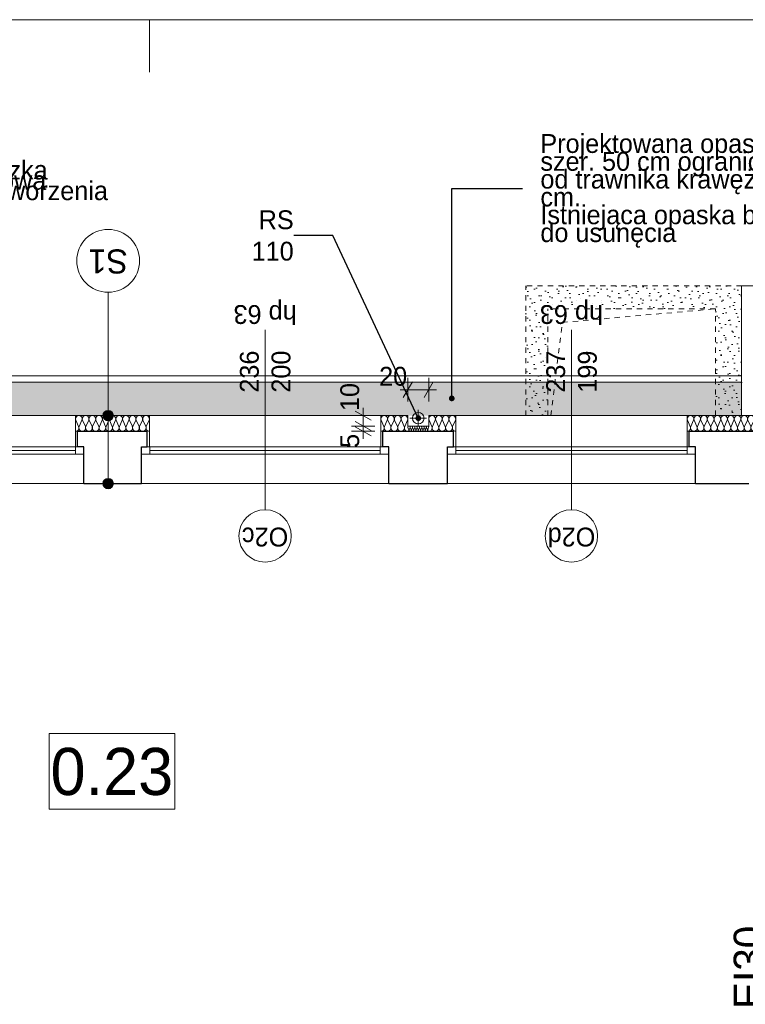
# Model space of a CAD drawing. Extents: x -21260 to 35740, y -2672 to 187028.
# Tile 52 of 120: x -1499 to 5429, y 57621 to 67028. Entities that reach past the tile are written whole.
import ezdxf

# ---------------------------------------------------------------- set-up
doc = ezdxf.new("R2010")
doc.units = 0
doc.header["$MEASUREMENT"] = 0
doc.linetypes.add('Hidden Line', pattern=[100, 50, -50])
for name, color, linetype, lineweight, true_color in [('arch izolacje_Nr_Pióra__3', 7, 'Continuous', 13, 0xff6600), ('Arch ocieplenie_Nr_Pióra__22', 7, 'Continuous', 9, 0x7f7f7f), ('Arch okna_Nr_Pióra__82', 7, 'Continuous', 20, 0xaaaaaa), ('Arch wyburzenia_Nr_Pióra__2', 7, 'Continuous', 13, 0x7f7f7f), ('INWENT.ŚCIANY_Nr_Pióra__2', 7, 'Continuous', 13, 0x7f7f7f)]:
    doc.layers.add(name, color=color, linetype=linetype, lineweight=lineweight, true_color=true_color)
for name, color, linetype, lineweight in [('arch izolacje_Nr_Pióra__5', 7, 'Continuous', 13), ('Arch opisy okien_Nr_Pióra__21', 7, 'Continuous', 13), ('Arch opisy_Nr_Pióra__1', 7, 'Continuous', 25), ('Arch opisy_Nr_Pióra__21', 7, 'Continuous', 13), ('ARCH TABELA_Nr_Pióra__21', 7, 'Continuous', 13), ('Arch wymiary_Nr_Pióra__5', 7, 'Continuous', 13), ('INWENT ODWODNIENIE_Nr_Pióra__21', 7, 'Continuous', 13), ('INWENT OPISY_Nr_Pióra__21', 7, 'Continuous', 13), ('INWENT. OKNA_Nr_Pióra__5', 7, 'Continuous', 13), ('INWENT.ŚCIANY_Nr_Pióra__1', 7, 'Continuous', 25), ('INWENT.ŚCIANY_Nr_Pióra__21', 7, 'Continuous', 13), ('Opisy - Tekst_Nr_pióra__1_Nr_Pióra__7', 7, 'Continuous', 13)]:
    doc.layers.add(name, color=color, linetype=linetype, lineweight=lineweight)
for name, color, linetype in [('Arch ocieplenie', 7, 'Continuous'), ('Arch opisy', 7, 'Continuous'), ('Arch wymiary', 7, 'Continuous')]:
    doc.layers.add(name, color=color, linetype=linetype)
doc.styles.add('GENERATED_STYLE_1', font='txt')
doc.styles.add('GENERATED_STYLE_3', font='txt')
doc.styles.add('GENERATED_STYLE_4', font='txt')
doc.styles.add('GENERATED_STYLE_5', font='txt')
doc.styles.add('GENERATED_STYLE_6', font='txt')
doc.styles.add('GENERATED_STYLE_7', font='txt')
doc.dimstyles.new('GENERATED_STYLE__1', dxfattribs={"dimtxt": 179.999995, "dimasz": 114, "dimexe": 0.18, "dimexo": 0, "dimgap": 0.09, "dimtad": 1, "dimdec": 0, "dimlfac": 0.1, "dimzin": 0, "dimdsep": 46, "dimtxsty": 'GENERATED_STYLE_1', "dimblk": 'ARROWHEAD_2', "dimblk1": 'ARROWHEAD_2', "dimblk2": 'ARROWHEAD_2', "dimcen": 0.09, "dimclrd": 7, "dimclre": 7, "dimclrt": 7, "dimazin": 0, "dimtfac": 1, "dimtdec": 4, "dimtmove": 0, "dimatfit": 3, "dimfxl": 0, "dimtolj": 1, "dimtzin": 0, "dimarcsym": 0})
doc.dimstyles.new('GENERATED_STYLE__3', dxfattribs={"dimtxt": 179.999995, "dimasz": 114, "dimexe": 0.18, "dimexo": 0, "dimgap": 0.09, "dimtad": 1, "dimtih": 1, "dimtoh": 1, "dimdec": 0, "dimlfac": 0.1, "dimzin": 0, "dimdsep": 46, "dimtxsty": 'GENERATED_STYLE_1', "dimblk": 'ARROWHEAD_2', "dimblk1": 'ARROWHEAD_2', "dimblk2": 'ARROWHEAD_2', "dimcen": 0.09, "dimclrd": 7, "dimclre": 7, "dimclrt": 7, "dimazin": 0, "dimtfac": 1, "dimtdec": 4, "dimtmove": 0, "dimatfit": 3, "dimfxl": 0, "dimtolj": 1, "dimtzin": 0, "dimarcsym": 0})
doc.dimstyles.new('GENERATED_STYLE__6', dxfattribs={"dimtxt": 0.18, "dimasz": 109.44, "dimexe": 0.18, "dimexo": 0.0625, "dimgap": 0.09, "dimtad": 0, "dimtih": 1, "dimtoh": 1, "dimdec": 4, "dimzin": 0, "dimdsep": 46, "dimcen": 0.09, "dimadec": 0, "dimazin": 0, "dimtfac": 1, "dimtdec": 4, "dimtmove": 0, "dimatfit": 3, "dimldrblk": 'ARROWHEAD_11', "dimfxl": 0, "dimtolj": 1, "dimtzin": 0, "dimarcsym": 0})

# ---------------------------------------------------------------- blocks, each defined once
blk = doc.blocks.new('Izolacja cieplna 14_4', base_point=(-260.9, 63095.9))
at = {"layer": 'Arch ocieplenie_Nr_Pióra__22', "linetype": 'Continuous'}
for p, q in [((-936.6, 63140.6), (-963.2, 63201.2)), ((-904.5, 63201.2), (-931.2, 63140.6)), ((-872.5, 63140.6), (-899.1, 63201.2)), ((-840.4, 63201.2), (-867.1, 63140.6)), ((-808.4, 63140.6), (-835.1, 63201.2)), ((-776.3, 63201.2), (-803, 63140.6)), ((-744.3, 63140.6), (-771, 63201.2)), ((-712.3, 63201.2), (-738.9, 63140.6)), ((-680.2, 63140.6), (-706.9, 63201.2)), ((-648.2, 63201.2), (-674.8, 63140.6)), ((-616.1, 63140.6), (-642.8, 63201.2)), ((-584.1, 63201.2), (-610.7, 63140.6)), ((-552, 63140.6), (-578.7, 63201.2)), ((-520, 63201.2), (-546.6, 63140.6)), ((-487.9, 63140.6), (-514.6, 63201.2)), ((-455.9, 63201.2), (-482.6, 63140.6)), ((-423.8, 63140.6), (-450.5, 63201.2)), ((-391.8, 63201.2), (-418.5, 63140.6)), ((-359.8, 63140.6), (-386.4, 63201.2)), ((-327.7, 63201.2), (-354.4, 63140.6)), ((-295.7, 63140.6), (-322.3, 63201.2)), ((-263.6, 63201.2), (-290.3, 63140.6))]:
    blk.add_line(p, q, dxfattribs=at)
for centre, start_param, end_param in [((-933.9, 63214), 2.728799, 6.695979), ((-869.8, 63214), 2.728799, 6.695979), ((-805.7, 63214), 2.728799, 6.695979), ((-741.6, 63214), 2.728799, 6.695979), ((-677.5, 63214), 2.728799, 6.695979), ((-613.4, 63214), 2.728799, 6.695979), ((-549.3, 63214), 2.728799, 6.695979), ((-485.2, 63214), 2.728799, 6.695979), ((-421.2, 63214), 2.728799, 6.695979), ((-357.1, 63214), 2.728799, 6.695979), ((-293, 63214), 2.728799, 6.695979), ((-965.9, 63127.8), 1.570796, 3.554385), ((-901.8, 63127.8), 5.870392, 9.837571), ((-837.7, 63127.8), 5.870392, 9.837571), ((-773.7, 63127.8), 5.870392, 9.837571), ((-709.6, 63127.8), 5.870392, 9.837571), ((-645.5, 63127.8), 5.870392, 9.837571), ((-581.4, 63127.8), 5.870392, 9.837571), ((-517.3, 63127.8), 5.870392, 9.837571), ((-453.2, 63127.8), 5.870392, 9.837571), ((-389.1, 63127.8), 5.870392, 9.837571), ((-325, 63127.8), 5.870392, 9.837571), ((-260.9, 63127.8), 5.870392, 7.853982)]:
    blk.add_ellipse(centre, major_axis=(-32, 0), ratio=0.995514, start_param=start_param, end_param=end_param, dxfattribs=at)
blk = doc.blocks.new('Izolacja cieplna 14_5', base_point=(2206.6, 63095.9))
at = {"layer": 'Arch ocieplenie_Nr_Pióra__22', "linetype": 'Continuous'}
for p, q in [((1978.6, 63140.6), (1951.8, 63201.2)), ((2010.7, 63201.2), (1984, 63140.6)), ((2042.9, 63140.6), (2016.1, 63201.2)), ((2075.1, 63201.2), (2048.3, 63140.6)), ((2107.3, 63140.6), (2080.5, 63201.2)), ((2139.5, 63201.2), (2112.7, 63140.6)), ((2171.7, 63140.6), (2144.9, 63201.2)), ((2203.9, 63201.2), (2177.1, 63140.6))]:
    blk.add_line(p, q, dxfattribs=at)
for centre, start_param, end_param in [((1981.3, 63214), 2.728799, 6.695979), ((2045.6, 63214), 2.728799, 6.695979), ((2110, 63214), 2.728799, 6.695979), ((2174.4, 63214), 2.728799, 6.695979), ((1949.1, 63127.8), 1.570796, 3.554385), ((2013.4, 63127.8), 5.870392, 9.837571), ((2077.8, 63127.8), 5.870392, 9.837571), ((2142.2, 63127.8), 5.870392, 9.837571), ((2206.6, 63127.8), 5.870392, 7.853982)]:
    blk.add_ellipse(centre, major_axis=(-32.2, 0), ratio=0.991121, start_param=start_param, end_param=end_param, dxfattribs=at)
blk = doc.blocks.new('Izolacja cieplna 14_6', base_point=(9684.1, 63095.9))
at = {"layer": 'Arch ocieplenie_Nr_Pióra__22', "linetype": 'Continuous'}
for p, q in [((4903.4, 63140.6), (4876.8, 63201.2)), ((4935.5, 63201.2), (4908.8, 63140.6)), ((4967.6, 63140.6), (4940.9, 63201.2)), ((4999.6, 63201.2), (4973, 63140.6)), ((5031.7, 63140.6), (5005, 63201.2)), ((5063.8, 63201.2), (5037.1, 63140.6)), ((5095.8, 63140.6), (5069.2, 63201.2)), ((5127.9, 63201.2), (5101.2, 63140.6)), ((5160, 63140.6), (5133.3, 63201.2)), ((5192, 63201.2), (5165.4, 63140.6)), ((5224.1, 63140.6), (5197.4, 63201.2)), ((5256.2, 63201.2), (5229.5, 63140.6)), ((5288.2, 63140.6), (5261.6, 63201.2)), ((5320.3, 63201.2), (5293.6, 63140.6)), ((5352.4, 63140.6), (5325.7, 63201.2)), ((5384.4, 63201.2), (5357.8, 63140.6)), ((5416.5, 63140.6), (5389.8, 63201.2)), ((5448.6, 63201.2), (5421.9, 63140.6)), ((5480.6, 63140.6), (5454, 63201.2)), ((5512.7, 63201.2), (5486, 63140.6)), ((5544.8, 63140.6), (5518.1, 63201.2)), ((5576.8, 63201.2), (5550.2, 63140.6)), ((5608.9, 63140.6), (5582.2, 63201.2)), ((5641, 63201.2), (5614.3, 63140.6)), ((5673, 63140.6), (5646.4, 63201.2)), ((5705.1, 63201.2), (5678.4, 63140.6)), ((5737.2, 63140.6), (5710.5, 63201.2)), ((5769.2, 63201.2), (5742.6, 63140.6)), ((5801.3, 63140.6), (5774.6, 63201.2)), ((5833.4, 63201.2), (5806.7, 63140.6)), ((5865.4, 63140.6), (5838.8, 63201.2)), ((5897.5, 63201.2), (5870.8, 63140.6)), ((5929.6, 63140.6), (5902.9, 63201.2)), ((5961.6, 63201.2), (5935, 63140.6)), ((5993.7, 63140.6), (5967, 63201.2)), ((6025.8, 63201.2), (5999.1, 63140.6)), ((6057.8, 63140.6), (6031.2, 63201.2)), ((6089.9, 63201.2), (6063.2, 63140.6)), ((6122, 63140.6), (6095.3, 63201.2)), ((6154, 63201.2), (6127.4, 63140.6)), ((6186.1, 63140.6), (6159.4, 63201.2)), ((6218.2, 63201.2), (6191.5, 63140.6)), ((6250.2, 63140.6), (6223.6, 63201.2)), ((6282.3, 63201.2), (6255.6, 63140.6)), ((6314.4, 63140.6), (6287.7, 63201.2)), ((6346.4, 63201.2), (6319.8, 63140.6)), ((6378.5, 63140.6), (6351.8, 63201.2)), ((6410.6, 63201.2), (6383.9, 63140.6)), ((6442.6, 63140.6), (6416, 63201.2)), ((6474.7, 63201.2), (6448, 63140.6)), ((6506.8, 63140.6), (6480.1, 63201.2)), ((6538.8, 63201.2), (6512.2, 63140.6)), ((6570.9, 63140.6), (6544.2, 63201.2)), ((6603, 63201.2), (6576.3, 63140.6)), ((6635, 63140.6), (6608.4, 63201.2)), ((6667.1, 63201.2), (6640.4, 63140.6)), ((6699.2, 63140.6), (6672.5, 63201.2)), ((6731.2, 63201.2), (6704.6, 63140.6)), ((6763.3, 63140.6), (6736.6, 63201.2)), ((6795.4, 63201.2), (6768.7, 63140.6)), ((6827.4, 63140.6), (6800.8, 63201.2)), ((6859.5, 63201.2), (6832.8, 63140.6)), ((6891.6, 63140.6), (6864.9, 63201.2)), ((6923.6, 63201.2), (6897, 63140.6)), ((6955.7, 63140.6), (6929, 63201.2)), ((6987.8, 63201.2), (6961.1, 63140.6)), ((7019.8, 63140.6), (6993.2, 63201.2)), ((7051.9, 63201.2), (7025.2, 63140.6)), ((7084, 63140.6), (7057.3, 63201.2)), ((7116, 63201.2), (7089.4, 63140.6)), ((7148.1, 63140.6), (7121.4, 63201.2)), ((7180.2, 63201.2), (7153.5, 63140.6)), ((7212.2, 63140.6), (7185.6, 63201.2)), ((7244.3, 63201.2), (7217.6, 63140.6)), ((7276.4, 63140.6), (7249.7, 63201.2)), ((7308.4, 63201.2), (7281.8, 63140.6)), ((7340.5, 63140.6), (7313.8, 63201.2)), ((7372.6, 63201.2), (7345.9, 63140.6)), ((7404.6, 63140.6), (7378, 63201.2)), ((7436.7, 63201.2), (7410, 63140.6)), ((7468.8, 63140.6), (7442.1, 63201.2)), ((7500.8, 63201.2), (7474.2, 63140.6)), ((7532.9, 63140.6), (7506.2, 63201.2)), ((7565, 63201.2), (7538.3, 63140.6)), ((7597, 63140.6), (7570.4, 63201.2)), ((7629.1, 63201.2), (7602.4, 63140.6)), ((7661.2, 63140.6), (7634.5, 63201.2)), ((7693.2, 63201.2), (7666.6, 63140.6)), ((7725.3, 63140.6), (7698.6, 63201.2)), ((7757.4, 63201.2), (7730.7, 63140.6)), ((7789.4, 63140.6), (7762.8, 63201.2)), ((7821.5, 63201.2), (7794.8, 63140.6)), ((7853.6, 63140.6), (7826.9, 63201.2)), ((7885.6, 63201.2), (7859, 63140.6)), ((7917.7, 63140.6), (7891, 63201.2)), ((7949.8, 63201.2), (7923.1, 63140.6)), ((7981.8, 63140.6), (7955.2, 63201.2)), ((8013.9, 63201.2), (7987.2, 63140.6)), ((8046, 63140.6), (8019.3, 63201.2)), ((8078, 63201.2), (8051.4, 63140.6)), ((8110.1, 63140.6), (8083.4, 63201.2)), ((8142.2, 63201.2), (8115.5, 63140.6)), ((8174.2, 63140.6), (8147.6, 63201.2)), ((8206.3, 63201.2), (8179.6, 63140.6)), ((8238.4, 63140.6), (8211.7, 63201.2)), ((8270.4, 63201.2), (8243.8, 63140.6)), ((8302.5, 63140.6), (8275.8, 63201.2)), ((8334.6, 63201.2), (8307.9, 63140.6)), ((8366.6, 63140.6), (8340, 63201.2)), ((8398.7, 63201.2), (8372, 63140.6)), ((8430.8, 63140.6), (8404.1, 63201.2)), ((8462.8, 63201.2), (8436.2, 63140.6)), ((8494.9, 63140.6), (8468.2, 63201.2)), ((8527, 63201.2), (8500.3, 63140.6)), ((8559, 63140.6), (8532.4, 63201.2)), ((8591.1, 63201.2), (8564.4, 63140.6)), ((8623.2, 63140.6), (8596.5, 63201.2)), ((8655.2, 63201.2), (8628.6, 63140.6)), ((8687.3, 63140.6), (8660.6, 63201.2)), ((8719.4, 63201.2), (8692.7, 63140.6)), ((8751.4, 63140.6), (8724.8, 63201.2)), ((8783.5, 63201.2), (8756.8, 63140.6)), ((8815.6, 63140.6), (8788.9, 63201.2)), ((8847.6, 63201.2), (8821, 63140.6)), ((8879.7, 63140.6), (8853, 63201.2)), ((8911.8, 63201.2), (8885.1, 63140.6)), ((8943.8, 63140.6), (8917.2, 63201.2)), ((8975.9, 63201.2), (8949.2, 63140.6)), ((9008, 63140.6), (8981.3, 63201.2)), ((9040, 63201.2), (9013.4, 63140.6)), ((9072.1, 63140.6), (9045.4, 63201.2)), ((9104.2, 63201.2), (9077.5, 63140.6)), ((9136.2, 63140.6), (9109.6, 63201.2)), ((9168.3, 63201.2), (9141.6, 63140.6)), ((9200.4, 63140.6), (9173.7, 63201.2)), ((9232.4, 63201.2), (9205.8, 63140.6)), ((9264.5, 63140.6), (9237.8, 63201.2)), ((9296.6, 63201.2), (9269.9, 63140.6)), ((9328.6, 63140.6), (9302, 63201.2)), ((9360.7, 63201.2), (9334, 63140.6)), ((9392.8, 63140.6), (9366.1, 63201.2)), ((9424.8, 63201.2), (9398.2, 63140.6)), ((9456.9, 63140.6), (9430.2, 63201.2)), ((9489, 63201.2), (9462.3, 63140.6)), ((9521, 63140.6), (9494.4, 63201.2)), ((9553.1, 63201.2), (9526.4, 63140.6)), ((9585.2, 63140.6), (9558.5, 63201.2)), ((9617.2, 63201.2), (9590.6, 63140.6)), ((9649.3, 63140.6), (9622.6, 63201.2)), ((9681.4, 63201.2), (9654.7, 63140.6))]:
    blk.add_line(p, q, dxfattribs=at)
for centre, start_param, end_param in [((4906.1, 63214), 2.728799, 6.695979), ((4970.3, 63214), 2.728799, 6.695979), ((5034.4, 63214), 2.728799, 6.695979), ((5098.5, 63214), 2.728799, 6.695979), ((5162.7, 63214), 2.728799, 6.695979), ((5226.8, 63214), 2.728799, 6.695979), ((5290.9, 63214), 2.728799, 6.695979), ((5355.1, 63214), 2.728799, 6.695979), ((5419.2, 63214), 2.728799, 6.695979), ((5483.3, 63214), 2.728799, 6.695979), ((5547.5, 63214), 2.728799, 6.695979), ((5611.6, 63214), 2.728799, 6.695979), ((5675.7, 63214), 2.728799, 6.695979), ((5739.9, 63214), 2.728799, 6.695979), ((5804, 63214), 2.728799, 6.695979), ((5868.1, 63214), 2.728799, 6.695979), ((5932.3, 63214), 2.728799, 6.695979), ((5996.4, 63214), 2.728799, 6.695979), ((6060.5, 63214), 2.728799, 6.695979), ((6124.7, 63214), 2.728799, 6.695979), ((6188.8, 63214), 2.728799, 6.695979), ((6252.9, 63214), 2.728799, 6.695979), ((6317.1, 63214), 2.728799, 6.695979), ((6381.2, 63214), 2.728799, 6.695979), ((6445.3, 63214), 2.728799, 6.695979), ((6509.5, 63214), 2.728799, 6.695979), ((6573.6, 63214), 2.728799, 6.695979), ((6637.7, 63214), 2.728799, 6.695979), ((6701.9, 63214), 2.728799, 6.695979), ((6766, 63214), 2.728799, 6.695979), ((6830.1, 63214), 2.728799, 6.695979), ((6894.3, 63214), 2.728799, 6.695979), ((6958.4, 63214), 2.728799, 6.695979), ((7022.5, 63214), 2.728799, 6.695979), ((7086.7, 63214), 2.728799, 6.695979), ((7150.8, 63214), 2.728799, 6.695979), ((7214.9, 63214), 2.728799, 6.695979), ((7279.1, 63214), 2.728799, 6.695979), ((7343.2, 63214), 2.728799, 6.695979), ((7407.3, 63214), 2.728799, 6.695979), ((7471.5, 63214), 2.728799, 6.695979), ((7535.6, 63214), 2.728799, 6.695979), ((7599.7, 63214), 2.728799, 6.695979), ((7663.9, 63214), 2.728799, 6.695979), ((7728, 63214), 2.728799, 6.695979), ((7792.1, 63214), 2.728799, 6.695979), ((7856.3, 63214), 2.728799, 6.695979), ((7920.4, 63214), 2.728799, 6.695979), ((7984.5, 63214), 2.728799, 6.695979), ((8048.7, 63214), 2.728799, 6.695979), ((8112.8, 63214), 2.728799, 6.695979), ((8176.9, 63214), 2.728799, 6.695979), ((8241.1, 63214), 2.728799, 6.695979), ((8305.2, 63214), 2.728799, 6.695979), ((8369.3, 63214), 2.728799, 6.695979), ((8433.5, 63214), 2.728799, 6.695979), ((8497.6, 63214), 2.728799, 6.695979), ((8561.7, 63214), 2.728799, 6.695979), ((8625.9, 63214), 2.728799, 6.695979), ((8690, 63214), 2.728799, 6.695979), ((8754.1, 63214), 2.728799, 6.695979), ((8818.3, 63214), 2.728799, 6.695979), ((8882.4, 63214), 2.728799, 6.695979), ((8946.5, 63214), 2.728799, 6.695979), ((9010.7, 63214), 2.728799, 6.695979), ((9074.8, 63214), 2.728799, 6.695979), ((9138.9, 63214), 2.728799, 6.695979), ((9203.1, 63214), 2.728799, 6.695979), ((9267.2, 63214), 2.728799, 6.695979), ((9331.3, 63214), 2.728799, 6.695979), ((9395.5, 63214), 2.728799, 6.695979), ((9459.6, 63214), 2.728799, 6.695979), ((9523.7, 63214), 2.728799, 6.695979), ((9587.9, 63214), 2.728799, 6.695979), ((9652, 63214), 2.728799, 6.695979), ((4874.1, 63127.8), 1.570796, 3.554385), ((4938.2, 63127.8), 5.870392, 9.837571), ((5002.3, 63127.8), 5.870392, 9.837571), ((5066.5, 63127.8), 5.870392, 9.837571), ((5130.6, 63127.8), 5.870392, 9.837571), ((5194.7, 63127.8), 5.870392, 9.837571), ((5258.9, 63127.8), 5.870392, 9.837571), ((5323, 63127.8), 5.870392, 9.837571), ((5387.1, 63127.8), 5.870392, 9.837571), ((5451.3, 63127.8), 5.870392, 9.837571), ((5515.4, 63127.8), 5.870392, 9.837571), ((5579.5, 63127.8), 5.870392, 9.837571), ((5643.7, 63127.8), 5.870392, 9.837571), ((5707.8, 63127.8), 5.870392, 9.837571), ((5771.9, 63127.8), 5.870392, 9.837571), ((5836.1, 63127.8), 5.870392, 9.837571), ((5900.2, 63127.8), 5.870392, 9.837571), ((5964.3, 63127.8), 5.870392, 9.837571), ((6028.5, 63127.8), 5.870392, 9.837571), ((6092.6, 63127.8), 5.870392, 9.837571), ((6156.7, 63127.8), 5.870392, 9.837571), ((6220.9, 63127.8), 5.870392, 9.837571), ((6285, 63127.8), 5.870392, 9.837571), ((6349.1, 63127.8), 5.870392, 9.837571), ((6413.3, 63127.8), 5.870392, 9.837571), ((6477.4, 63127.8), 5.870392, 9.837571), ((6541.5, 63127.8), 5.870392, 9.837571), ((6605.7, 63127.8), 5.870392, 9.837571), ((6669.8, 63127.8), 5.870392, 9.837571), ((6733.9, 63127.8), 5.870392, 9.837571), ((6798.1, 63127.8), 5.870392, 9.837571), ((6862.2, 63127.8), 5.870392, 9.837571), ((6926.3, 63127.8), 5.870392, 9.837571), ((6990.5, 63127.8), 5.870392, 9.837571), ((7054.6, 63127.8), 5.870392, 9.837571), ((7118.7, 63127.8), 5.870392, 9.837571), ((7182.9, 63127.8), 5.870392, 9.837571), ((7247, 63127.8), 5.870392, 9.837571), ((7311.1, 63127.8), 5.870392, 9.837571), ((7375.3, 63127.8), 5.870392, 9.837571), ((7439.4, 63127.8), 5.870392, 9.837571), ((7503.5, 63127.8), 5.870392, 9.837571), ((7567.7, 63127.8), 5.870392, 9.837571), ((7631.8, 63127.8), 5.870392, 9.837571), ((7695.9, 63127.8), 5.870392, 9.837571), ((7760.1, 63127.8), 5.870392, 9.837571), ((7824.2, 63127.8), 5.870392, 9.837571), ((7888.3, 63127.8), 5.870392, 9.837571), ((7952.5, 63127.8), 5.870392, 9.837571), ((8016.6, 63127.8), 5.870392, 9.837571), ((8080.7, 63127.8), 5.870392, 9.837571), ((8144.9, 63127.8), 5.870392, 9.837571), ((8209, 63127.8), 5.870392, 9.837571), ((8273.1, 63127.8), 5.870392, 9.837571), ((8337.3, 63127.8), 5.870392, 9.837571), ((8401.4, 63127.8), 5.870392, 9.837571), ((8465.5, 63127.8), 5.870392, 9.837571), ((8529.7, 63127.8), 5.870392, 9.837571), ((8593.8, 63127.8), 5.870392, 9.837571), ((8657.9, 63127.8), 5.870392, 9.837571), ((8722.1, 63127.8), 5.870392, 9.837571), ((8786.2, 63127.8), 5.870392, 9.837571), ((8850.3, 63127.8), 5.870392, 9.837571), ((8914.5, 63127.8), 5.870392, 9.837571), ((8978.6, 63127.8), 5.870392, 9.837571), ((9042.7, 63127.8), 5.870392, 9.837571), ((9106.9, 63127.8), 5.870392, 9.837571), ((9171, 63127.8), 5.870392, 9.837571), ((9235.1, 63127.8), 5.870392, 9.837571), ((9299.3, 63127.8), 5.870392, 9.837571), ((9363.4, 63127.8), 5.870392, 9.837571), ((9427.5, 63127.8), 5.870392, 9.837571), ((9491.7, 63127.8), 5.870392, 9.837571), ((9555.8, 63127.8), 5.870392, 9.837571), ((9619.9, 63127.8), 5.870392, 9.837571), ((9684.1, 63127.8), 5.870392, 7.853982)]:
    blk.add_ellipse(centre, major_axis=(-32.1, 0), ratio=0.994856, start_param=start_param, end_param=end_param, dxfattribs=at)
blk = doc.blocks.new('Izolacja cieplna 14_50', base_point=(2406.6, 63095.9))
at = {"layer": 'Arch ocieplenie_Nr_Pióra__22', "linetype": 'Continuous'}
for p, q in [((2216.7, 63110.8), (2207.5, 63131)), ((2227.9, 63131), (2218.6, 63110.8)), ((2239, 63110.8), (2229.7, 63131)), ((2250.1, 63131), (2240.8, 63110.8)), ((2261.2, 63110.8), (2251.9, 63131)), ((2272.3, 63131), (2263.1, 63110.8)), ((2283.4, 63110.8), (2274.2, 63131)), ((2294.5, 63131), (2285.3, 63110.8)), ((2305.6, 63110.8), (2296.4, 63131)), ((2316.7, 63131), (2307.5, 63110.8)), ((2327.9, 63110.8), (2318.6, 63131)), ((2339, 63131), (2329.7, 63110.8)), ((2350.1, 63110.8), (2340.8, 63131)), ((2361.2, 63131), (2351.9, 63110.8)), ((2372.3, 63110.8), (2363.1, 63131)), ((2383.4, 63131), (2374.2, 63110.8)), ((2394.5, 63110.8), (2385.3, 63131)), ((2405.6, 63131), (2396.4, 63110.8))]:
    blk.add_line(p, q, dxfattribs=at)
for centre, start_param, end_param in [((2217.7, 63135.2), 2.728799, 6.695979), ((2239.9, 63135.2), 2.728799, 6.695979), ((2262.1, 63135.2), 2.728799, 6.695979), ((2284.3, 63135.2), 2.728799, 6.695979), ((2306.6, 63135.2), 2.728799, 6.695979), ((2328.8, 63135.2), 2.728799, 6.695979), ((2351, 63135.2), 2.728799, 6.695979), ((2373.2, 63135.2), 2.728799, 6.695979), ((2395.5, 63135.2), 2.728799, 6.695979), ((2206.6, 63106.5), 1.570796, 3.554385), ((2228.8, 63106.5), 5.870392, 9.837571), ((2251, 63106.5), 5.870392, 9.837571), ((2273.2, 63106.5), 5.870392, 9.837571), ((2295.5, 63106.5), 5.870392, 9.837571), ((2317.7, 63106.5), 5.870392, 9.837571), ((2339.9, 63106.5), 5.870392, 9.837571), ((2362.1, 63106.5), 5.870392, 9.837571), ((2384.3, 63106.5), 5.870392, 9.837571), ((2406.6, 63106.5), 5.870392, 7.853982)]:
    blk.add_ellipse(centre, major_axis=(-11.1, 0), ratio=0.957051, start_param=start_param, end_param=end_param, dxfattribs=at)
blk = doc.blocks.new('Izolacja cieplna 14_51', base_point=(2664.1, 63095.9))
at = {"layer": 'Arch ocieplenie_Nr_Pióra__22', "linetype": 'Continuous'}
for p, q in [((2436.1, 63140.6), (2409.3, 63201.2)), ((2468.2, 63201.2), (2441.5, 63140.6)), ((2500.4, 63140.6), (2473.6, 63201.2)), ((2532.6, 63201.2), (2505.8, 63140.6)), ((2564.8, 63140.6), (2538, 63201.2)), ((2597, 63201.2), (2570.2, 63140.6)), ((2629.2, 63140.6), (2602.4, 63201.2)), ((2661.4, 63201.2), (2634.6, 63140.6))]:
    blk.add_line(p, q, dxfattribs=at)
for centre, start_param, end_param in [((2438.8, 63214), 2.728799, 6.695979), ((2503.1, 63214), 2.728799, 6.695979), ((2567.5, 63214), 2.728799, 6.695979), ((2631.9, 63214), 2.728799, 6.695979), ((2406.6, 63127.8), 1.570796, 3.554385), ((2470.9, 63127.8), 5.870392, 9.837571), ((2535.3, 63127.8), 5.870392, 9.837571), ((2599.7, 63127.8), 5.870392, 9.837571), ((2664.1, 63127.8), 5.870392, 7.853982)]:
    blk.add_ellipse(centre, major_axis=(-32.2, 0), ratio=0.991121, start_param=start_param, end_param=end_param, dxfattribs=at)
blk = doc.blocks.new('Linia_9', base_point=(-654.9, 63245.9))
at = {"layer": 'Arch opisy_Nr_Pióra__21', "linetype": 'Continuous'}
blk.add_line((-654.9, 63245.9), (-654.9, 64424.9), dxfattribs=at)
blk.add_circle((-654.9, 64724.9), 300, dxfattribs=at)
blk = doc.blocks.new('Linia_10', base_point=(-654.9, 62595.9))
at = {"layer": 'Arch opisy_Nr_Pióra__21', "linetype": 'Continuous'}
for points in [[(-604.9, 63245.9), (-608.7, 63265), (-619.5, 63281.2), (-635.7, 63292.1), (-654.9, 63295.9), (-674, 63292.1), (-690.2, 63281.2), (-701.1, 63265), (-704.9, 63245.9), (-701.1, 63226.7), (-690.2, 63210.5), (-674, 63199.7), (-654.9, 63195.9), (-635.7, 63199.7), (-619.5, 63210.5), (-608.7, 63226.7)], [(-604.9, 62595.9), (-608.7, 62615), (-619.5, 62631.2), (-635.7, 62642), (-654.9, 62645.9), (-674, 62642), (-690.2, 62631.2), (-701.1, 62615), (-704.9, 62595.9), (-701.1, 62576.7), (-690.2, 62560.5), (-674, 62549.7), (-654.9, 62545.9), (-635.7, 62549.7), (-619.5, 62560.5), (-608.7, 62576.7)]]:
    blk.add_hatch(color=256, dxfattribs=at).paths.add_polyline_path(points, flags=0)
blk.add_line((-654.9, 62645.9), (-654.9, 63195.9), dxfattribs=at)
for centre in [(-654.9, 63245.9), (-654.9, 62595.9)]:
    blk.add_circle(centre, 50, dxfattribs=at)
blk = doc.blocks.new('*D470')
at = {"layer": 'Arch wymiary_Nr_Pióra__5', "linetype": 'Continuous'}
for p, q in [((2206.6, 63380.5), (2206.6, 63605.5)), ((2406.6, 63380.5), (2406.6, 63605.5)), ((2249.9, 63568), (2163.3, 63418)), ((2363.3, 63418), (2449.9, 63568)), ((2133.2, 63493), (2206.6, 63493)), ((2206.6, 63493), (2406.6, 63493)), ((2406.6, 63493), (2479.9, 63493))]:
    blk.add_line(p, q, dxfattribs=at)
at = {"layer": 'Arch wymiary_Nr_Pióra__5', "insert": (1932.8, 63529), "char_height": 180, "attachment_point": 7, "style": 'GENERATED_STYLE_1'}
blk.add_mtext('{20}', dxfattribs=at)
blk = doc.blocks.new('ARROWHEAD_2')
at = {"color": 0, "linetype": 'Continuous', "lineweight": 0}
for p, q in [((0, 0), (-1, 0)), ((-0.378, -0.655), (0.378, 0.655))]:
    blk.add_line(p, q, dxfattribs=at)
blk = doc.blocks.new('*D471')
at = {"layer": 'Arch wymiary_Nr_Pióra__5', "linetype": 'Continuous'}
for p, q in [((1892.9, 63145.9), (1667.9, 63145.9)), ((1705.4, 63189.2), (1855.4, 63102.6)), ((1705.4, 63139.2), (1855.4, 63052.6)), ((1780.4, 63095.9), (1780.4, 63145.9)), ((1892.9, 63095.9), (1667.9, 63095.9)), ((1780.4, 63022.5), (1780.4, 63095.9))]:
    blk.add_line(p, q, dxfattribs=at)
at = {"layer": 'Arch wymiary_Nr_Pióra__5', "char_height": 180, "attachment_point": 7, "rotation": 90, "style": 'GENERATED_STYLE_1'}
for s, insert in [('{10}', (1744.4, 63289.2)), ('{5}', (1744.4, 62937.3))]:
    blk.add_mtext(s, dxfattribs=dict(at, insert=insert))
blk = doc.blocks.new('*D472')
at = {"layer": 'Arch wymiary_Nr_Pióra__5', "linetype": 'Continuous'}
for p, q in [((1780.4, 63245.9), (1780.4, 63319.2)), ((1892.9, 63245.9), (1667.9, 63245.9)), ((1855.4, 63202.6), (1705.4, 63289.2)), ((1780.4, 63145.9), (1780.4, 63245.9)), ((1892.9, 63145.9), (1667.9, 63145.9)), ((1705.4, 63189.2), (1855.4, 63102.6))]:
    blk.add_line(p, q, dxfattribs=at)
at = {"layer": 'Arch wymiary_Nr_Pióra__5', "char_height": 180, "attachment_point": 7, "rotation": 90, "style": 'GENERATED_STYLE_1'}
for s, insert in [('{10}', (1744.4, 63289.2)), ('{5}', (1744.4, 62937.3))]:
    blk.add_mtext(s, dxfattribs=dict(at, insert=insert))
blk = doc.blocks.new('ARROWHEAD_11')
at = {"color": 0, "linetype": 'Continuous', "lineweight": 0}
blk.add_line((0, 0), (-1, 0), dxfattribs=at)
at = {"color": 0, "linetype": 'Continuous', "lineweight": 0, "const_width": 0.25, "flags": 128}
blk.add_lwpolyline([(-0.125, 0, 1), (0.125, 0, 1)], format="xyb", close=True, dxfattribs=at)

msp = doc.modelspace()

# ---------------------------------------------------------------- hatches: boundary and pattern name
at = {"layer": 'Arch okna_Nr_Pióra__82', "linetype": 'Continuous'}
h = msp.add_hatch(dxfattribs=at)
h.set_pattern_fill('Render', color=256, style=0, pattern_type=2)
h.set_pattern_definition([(45, (0, 350), (-111.3693, 111.3693), [0, -105, 0, -157.5]), (110, (350, 350), (148.0016, 53.86817), [0, -77, 0, -133])])
h.paths.add_polyline_path([(5394.1, 63245.9), (-5125.9, 63245.9), (-5125.9, 63565.9), (5394.1, 63565.9)], flags=0)
at = {"layer": 'Arch wyburzenia_Nr_Pióra__2', "linetype": 'Continuous'}
h = msp.add_hatch(dxfattribs=at)
h.set_pattern_fill('Cut_Stone', color=256, style=0, pattern_type=2)
h.set_pattern_definition([(45, (0, 200), (-63.63961, 63.63961), [0, -60, 0, -90]), (110, (200, 200), (84.57234, 30.78181), [0, -44, 0, -76])])
h.paths.add_polyline_path([(3334.1, 64485.9), (3334.1, 63245.9), (3544.1, 63245.9), (3544.1, 64265.9), (5144.1, 64265.9), (5144.1, 63245.9), (5394.1, 63245.9), (5394.1, 64485.9)], flags=0)

# ---------------------------------------------------------------- linework, layer by layer
at = {"layer": 'arch izolacje_Nr_Pióra__3', "linetype": 'Continuous'}
for p, q in [((-11060.9, 63245.9), (2206.6, 63245.9)), ((-965.9, 63245.9), (-965.9, 62945.9)), ((-260.9, 63245.9), (-965.9, 63245.9)), ((-260.9, 62945.9), (-260.9, 63245.9)), ((1949.1, 63245.9), (1949.1, 62945.9)), ((2206.6, 63245.9), (1949.1, 63245.9)), ((2206.6, 63245.9), (2206.6, 63145.9)), ((2664.1, 63245.9), (2406.6, 63245.9)), ((2406.6, 63245.9), (2406.6, 63145.9)), ((2406.6, 63245.9), (9684.1, 63245.9)), ((2664.1, 62945.9), (2664.1, 63245.9)), ((4874.1, 63245.9), (4874.1, 62945.9)), ((9684.1, 63245.9), (4874.1, 63245.9)), ((2406.6, 63145.9), (2206.6, 63145.9))]:
    msp.add_line(p, q, dxfattribs=at)
at = {"layer": 'arch izolacje_Nr_Pióra__5', "linetype": 'Continuous'}
for p, q in [((-5125.9, 63625.9), (5394.1, 63625.9)), ((-5125.9, 63565.9), (5394.1, 63565.9))]:
    msp.add_line(p, q, dxfattribs=at)
at = {"layer": 'Arch opisy okien_Nr_Pióra__21', "linetype": 'Continuous'}
for centre in [(844.1, 62095.9), (3769.1, 62095.9)]:
    msp.add_circle(centre, 250, dxfattribs=at)
at = {"layer": 'Arch opisy_Nr_Pióra__21', "linetype": 'Continuous'}
for p, q in [((-1219.5, 60207), (-1219.5, 59487)), ((-19.5, 60207), (-1219.5, 60207)), ((-19.5, 59487), (-19.5, 60207)), ((-1219.5, 59487), (-19.5, 59487))]:
    msp.add_line(p, q, dxfattribs=at)
at = {"layer": 'ARCH TABELA_Nr_Pióra__21', "linetype": 'Continuous'}
for p, q in [((-21259.9, 67028.4), (35740.1, 67028.4)), ((-259.9, 66528.4), (-259.9, 67028.4))]:
    msp.add_line(p, q, dxfattribs=at)
at = {"layer": 'INWENT ODWODNIENIE_Nr_Pióra__21', "linetype": 'Continuous'}
for p, q in [((2226.6, 63220.9), (2386.6, 63220.9)), ((2306.6, 63300.9), (2306.6, 63140.9))]:
    msp.add_line(p, q, dxfattribs=at)
msp.add_circle((2306.6, 63220.9), 55, dxfattribs=at)
at = {"layer": 'INWENT OPISY_Nr_Pióra__21', "linetype": 'Continuous'}
for p, q in [((844.1, 62345.9), (844.1, 64065.9)), ((3769.1, 62345.9), (3769.1, 64065.9))]:
    msp.add_line(p, q, dxfattribs=at)
at = {"layer": 'INWENT. OKNA_Nr_Pióra__5', "linetype": 'Continuous'}
for p, q in [((-3255.9, 62945.9), (-885.9, 62945.9)), ((-965.9, 62945.9), (-965.9, 62875.9)), ((-885.9, 62945.9), (-885.9, 62875.9)), ((-335.9, 62945.9), (2024.1, 62945.9)), ((-335.9, 62945.9), (-335.9, 62875.9)), ((-255.9, 62945.9), (-255.9, 62875.9)), ((1944.1, 62945.9), (1944.1, 62875.9)), ((2024.1, 62945.9), (2024.1, 62875.9)), ((2584.1, 62945.9), (4954.1, 62945.9)), ((2584.1, 62945.9), (2584.1, 62875.9)), ((2664.1, 62945.9), (2664.1, 62875.9)), ((4874.1, 62945.9), (4874.1, 62875.9)), ((4954.1, 62945.9), (4954.1, 62875.9)), ((-885.9, 62875.9), (-3255.9, 62875.9)), ((-3175.9, 62910.9), (-965.9, 62910.9)), ((2024.1, 62875.9), (-335.9, 62875.9)), ((-255.9, 62910.9), (1944.1, 62910.9)), ((4954.1, 62875.9), (2584.1, 62875.9)), ((2664.1, 62910.9), (4874.1, 62910.9))]:
    msp.add_line(p, q, dxfattribs=at)
at = {"layer": 'INWENT.ŚCIANY_Nr_Pióra__1', "linetype": 'Continuous'}
for p, q in [((-945.9, 62945.9), (-945.9, 63095.9)), ((-945.9, 63095.9), (-280.9, 63095.9)), ((-280.9, 62945.9), (-280.9, 63095.9)), ((1969.1, 62945.9), (1969.1, 63095.9)), ((1969.1, 63095.9), (2644.1, 63095.9)), ((2644.1, 62945.9), (2644.1, 63095.9)), ((4894.1, 62945.9), (4894.1, 63095.9)), ((4894.1, 63095.9), (9744.1, 63095.9)), ((-885.9, 62945.9), (-945.9, 62945.9)), ((-885.9, 62595.9), (-885.9, 62945.9)), ((-335.9, 62595.9), (-335.9, 62945.9)), ((-335.9, 62945.9), (-280.9, 62945.9)), ((2024.1, 62945.9), (1969.1, 62945.9)), ((2024.1, 62595.9), (2024.1, 62945.9)), ((2584.1, 62595.9), (2584.1, 62945.9)), ((2584.1, 62945.9), (2644.1, 62945.9)), ((4954.1, 62945.9), (4894.1, 62945.9)), ((4954.1, 62595.9), (4954.1, 62945.9)), ((-885.9, 62595.9), (-335.9, 62595.9)), ((2024.1, 62595.9), (2584.1, 62595.9)), ((4954.1, 62595.9), (5464.1, 62595.9))]:
    msp.add_line(p, q, dxfattribs=at)
at = {"layer": 'INWENT.ŚCIANY_Nr_Pióra__2', "linetype": 'Hidden Line'}
for p, q in [((5394.1, 64485.9), (3334.1, 64485.9)), ((3334.1, 63245.9), (3334.1, 64485.9)), ((5144.1, 64265.9), (3544.1, 64265.9)), ((3544.1, 63245.9), (3544.1, 64265.9)), ((3683, 64136.3), (5144.1, 64265.9)), ((5144.1, 63245.9), (5144.1, 64265.9)), ((3571.6, 63245.9), (3683, 64136.3))]:
    msp.add_line(p, q, dxfattribs=at)
at = {"layer": 'INWENT.ŚCIANY_Nr_Pióra__21', "linetype": 'Continuous'}
for p, q in [((9864.1, 64485.9), (5394.1, 64485.9)), ((5394.1, 63245.9), (5394.1, 64485.9)), ((-885.9, 62595.9), (-3255.9, 62595.9)), ((2024.1, 62595.9), (-335.9, 62595.9)), ((4954.1, 62595.9), (2584.1, 62595.9))]:
    msp.add_line(p, q, dxfattribs=at)

# ---------------------------------------------------------------- block references
at = {"layer": 'Arch ocieplenie', "color": 104, "linetype": 'Continuous', "lineweight": 9, "true_color": 0x029e21}
for name, p in [('Izolacja cieplna 14_4', (-260.9, 63095.9)), ('Izolacja cieplna 14_5', (2206.6, 63095.9)), ('Izolacja cieplna 14_51', (2664.1, 63095.9)), ('Izolacja cieplna 14_6', (9684.1, 63095.9)), ('Izolacja cieplna 14_50', (2406.6, 63095.9))]:
    msp.add_blockref(name, p, dxfattribs=at)
at = {"layer": 'Arch opisy', "linetype": 'Continuous'}
for name, p in [('Linia_9', (-654.9, 63245.9)), ('Linia_10', (-654.9, 62595.9))]:
    msp.add_blockref(name, p, dxfattribs=at)

# ---------------------------------------------------------------- texts
at = {"layer": 'Arch opisy okien_Nr_Pióra__21', "linetype": 'Continuous', "char_height": 180, "attachment_point": 2, "rotation": 180, "style": 'GENERATED_STYLE_6'}
for s, insert in [('{O2c}', (844.1, 61995.6)), ('{O2d}', (3769.1, 61995.6))]:
    msp.add_mtext(s, dxfattribs=dict(at, insert=insert))
at = {"layer": 'Arch opisy_Nr_Pióra__1', "linetype": 'Continuous', "insert": (-654.9, 64603.5), "char_height": 230, "attachment_point": 2, "rotation": 180, "style": 'GENERATED_STYLE_4'}
msp.add_mtext('{S1}', dxfattribs=at)
at = {"layer": 'Arch opisy_Nr_Pióra__1', "linetype": 'Continuous', "insert": (-619.5, 59614.4), "char_height": 450, "attachment_point": 8, "style": 'GENERATED_STYLE_3'}
msp.add_mtext('{0.23}', dxfattribs=at)
at = {"layer": 'Arch opisy_Nr_Pióra__21', "linetype": 'Continuous', "insert": (3472.5, 65392.4), "char_height": 180, "width": 3603.39, "attachment_point": 4, "line_spacing_factor": 0.567403, "style": 'GENERATED_STYLE_4'}
msp.add_mtext('{Projektowana opaska żwirowa\\Pszer. 50 cm ograniczona \\Pod trawnika krawężnikiem sze. 6 cm.\\PIstniejąca opaska betonowa \\Pdo usunęcia}', dxfattribs=at)
at = {"layer": 'INWENT OPISY_Nr_Pióra__21', "linetype": 'Continuous', "insert": (-2289.2, 65491.8), "char_height": 180, "width": 1987.21, "attachment_point": 4, "line_spacing_factor": 0.328109, "style": 'GENERATED_STYLE_4'}
msp.add_mtext('{Posadzka betonowa\\Pdo odtworzenia}', dxfattribs=at)
at = {"layer": 'INWENT OPISY_Nr_Pióra__21', "linetype": 'Continuous', "insert": (1117.2, 64965.6), "char_height": 180, "width": 692.895, "attachment_point": 6, "style": 'GENERATED_STYLE_4'}
msp.add_mtext('{RS 110}', dxfattribs=at)
at = {"layer": 'INWENT OPISY_Nr_Pióra__21', "linetype": 'Continuous', "char_height": 180, "attachment_point": 2, "rotation": 180, "style": 'GENERATED_STYLE_7'}
for insert in [(844.1, 64121.5), (3769.1, 64121.5)]:
    msp.add_mtext('{hp 63}', dxfattribs=dict(at, insert=insert))
at = {"layer": 'INWENT OPISY_Nr_Pióra__21', "linetype": 'Continuous', "char_height": 180, "width": 1346.334, "attachment_point": 2, "rotation": 90, "line_spacing_factor": 1.007146, "style": 'GENERATED_STYLE_7'}
for s, insert in [('{236\\P200}', (603.3, 63665.9)), ('{237\\P199}', (3528.3, 63665.9))]:
    msp.add_mtext(s, dxfattribs=dict(at, insert=insert))
at = {"layer": 'Opisy - Tekst_Nr_pióra__1_Nr_Pióra__7', "linetype": 'Continuous', "insert": (5317.9, 57973.9), "char_height": 289.01, "attachment_point": 2, "rotation": 90, "style": 'GENERATED_STYLE_5'}
msp.add_mtext('{EI30}', dxfattribs=at)

# ---------------------------------------------------------------- dimensions: what is measured, and where the dimension line sits
at = {"layer": 'Arch wymiary', "linetype": 'Continuous'}
dim = msp.add_linear_dim(base=(2206.6, 63493), p1=(2206.6, 63245.9), p2=(2406.6, 63245.9), dimstyle='GENERATED_STYLE__3', dxfattribs=at)
dim.commit()
dim.dimension.update_dxf_attribs({"geometry": '*D470', "text_midpoint": (2069.4, 63619)})
for p1, p2, picture, middle in [((1969.1, 63095.9), (2206.6, 63145.9), '*D471', (1654.4, 63005.6)), ((2206.6, 63145.9), (2206.6, 63245.9), '*D472', (1654.4, 63425.8))]:
    dim = msp.add_linear_dim(base=(1780.4, 63095.9), p1=p1, p2=p2, angle=90, dimstyle='GENERATED_STYLE__1', dxfattribs=at)
    dim.commit()
    dim.dimension.update_dxf_attribs({"geometry": picture, "text_midpoint": middle})

# ---------------------------------------------------------------- leaders
at = {"layer": 'Arch opisy_Nr_Pióra__21', "linetype": 'Continuous', "annotation_type": 0, "has_hookline": 1, "hookline_direction": 1, "text_width": 3505.7}
msp.add_leader([(2626.2, 63410.1), (2626.2, 65415.2), (3302.8, 65415.2)], dimstyle='GENERATED_STYLE__6', dxfattribs=at)
at = {"layer": 'INWENT OPISY_Nr_Pióra__21', "linetype": 'Continuous', "annotation_type": 0, "has_hookline": 1, "hookline_direction": 1, "text_width": 437.1}
msp.add_leader([(2306.6, 63220.9), (1492.2, 64965.6), (1117.3, 64965.6)], dimstyle='GENERATED_STYLE__6', dxfattribs=at)

doc.saveas('drawing.dxf')
